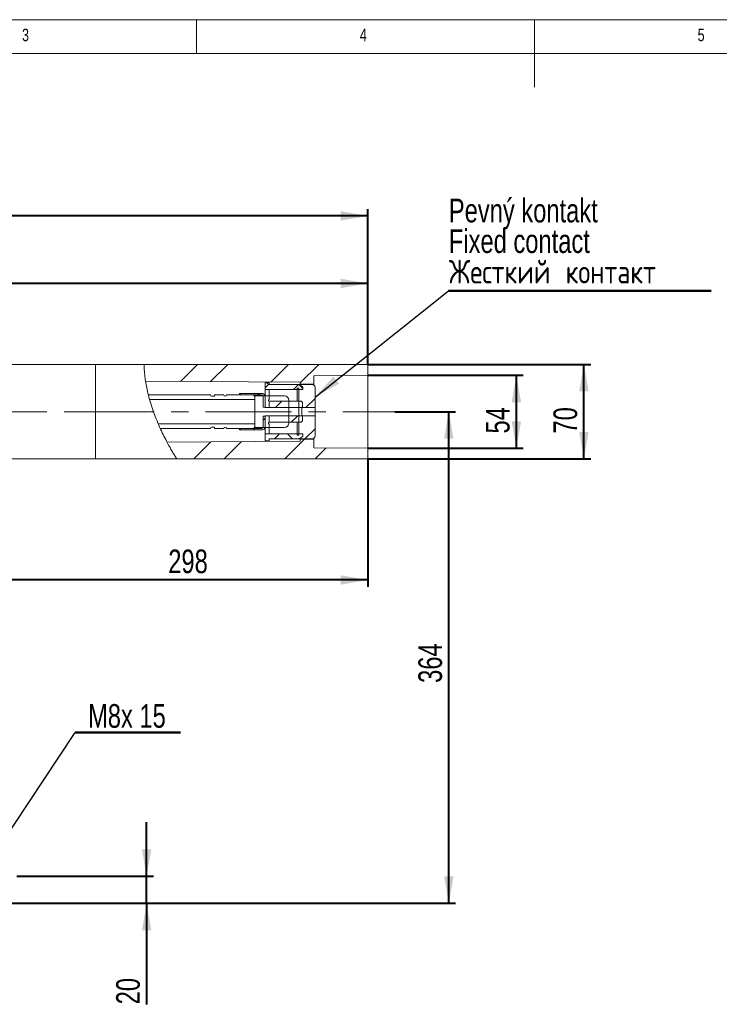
# Model space of a CAD drawing. Header units: millimetres. Extents: x 5 to 583, y 5 to 292.
# Tile 3 of 8: x 134 to 237, y 146 to 292. Entities that reach past the tile are written whole.
import ezdxf

# ---------------------------------------------------------------- set-up
doc = ezdxf.new("R2010")
doc.units = ezdxf.units.MM
doc.linetypes.add('CENTERX2', pattern=[20.32, 12.7, -2.54, 2.54, -2.54])
doc.layers.add('KÓTY_DO_VÝKRESŮ_NA_WEB', color=7, linetype='Continuous', lineweight=40)
doc.styles.add('SLDTEXTSTYLE0', font='TXT', dxfattribs={"width": 0.75})
doc.styles.add('SLDTEXTSTYLE4', font='TXT', dxfattribs={"width": 0.75, "bigfont": 'bigfont'})
doc.dimstyles.new('SLDDIMSTYLE0', dxfattribs={"dimtxt": 3.5, "dimasz": 4, "dimexe": 0, "dimexo": 0.0625, "dimgap": 0.875, "dimtad": 1, "dimdec": 1, "dimlfac": 5, "dimrnd": 1e-09, "dimzin": 12, "dimdsep": 46, "dimtxsty": 'SLDTEXTSTYLE0', "dimsah": 1, "dimcen": 0.09, "dimadec": 0, "dimazin": 3, "dimtfac": 1, "dimtofl": 0, "dimtmove": 0, "dimatfit": 3, "dimfxl": 1, "dimfrac": 2, "dimtolj": 1, "dimtzin": 12, "dimarcsym": 0})
doc.dimstyles.new('SLDDIMSTYLE1', dxfattribs={"dimtxt": 3.5, "dimasz": 4, "dimexe": 0, "dimexo": 0.0625, "dimgap": 0.875, "dimtad": 1, "dimdec": 1, "dimlfac": 5, "dimrnd": 1e-09, "dimzin": 12, "dimdsep": 46, "dimtxsty": 'SLDTEXTSTYLE0', "dimsah": 1, "dimcen": 0.09, "dimadec": 0, "dimazin": 3, "dimtfac": 1, "dimtmove": 0, "dimatfit": 0, "dimfxl": 1, "dimfrac": 2, "dimtolj": 1, "dimtzin": 12, "dimarcsym": 0})
doc.dimstyles.new('SLDDIMSTYLE2', dxfattribs={"dimtxt": 0.18, "dimasz": 4, "dimexe": 0, "dimexo": 0.0625, "dimgap": 0, "dimtad": 0, "dimtih": 1, "dimtoh": 1, "dimdec": 0, "dimrnd": 1e-09, "dimzin": 0, "dimdsep": 46, "dimtxsty": 'Standard', "dimsah": 1, "dimcen": 0.09, "dimadec": 0, "dimazin": 0, "dimtfac": 4, "dimtdec": 0, "dimtofl": 0, "dimtmove": 0, "dimatfit": 3, "dimfxl": 1, "dimfrac": 2, "dimtolj": 1, "dimtzin": 0, "dimarcsym": 0})
pattern_1 = [(135, (0, 0), (-8.98026, -8.98026), []), (135, (-2e-14, 4.49), (-8.98026, -8.98026), []), (135, (-3e-14, 8.98), (-8.98026, -8.98026), []), (135, (-5e-14, 13.47), (-8.98026, -8.98026), [3.175, -1.5875])]

# ---------------------------------------------------------------- blocks, each defined once
blk = doc.blocks.new('_D_3')
at = {"layer": 'KÓTY_DO_VÝKRESŮ_NA_WEB'}
for p, q in [((152.61, 165.14), (152.61, 173.14)), ((133.41, 165.14), (153.61, 165.14)), ((152.61, 161.14), (152.61, 165.14)), ((127.83, 161.14), (153.61, 161.14)), ((152.61, 161.14), (152.61, 146.17))]:
    blk.add_line(p, q, dxfattribs=at)
for points in [[(152.61, 165.14), (153.31, 169.14), (151.91, 169.14)], [(152.61, 161.14), (151.91, 157.14), (153.31, 157.14)]]:
    blk.add_solid(points, dxfattribs=at)
at = {"layer": 'KÓTY_DO_VÝKRESŮ_NA_WEB', "insert": (148.1, 146.17), "char_height": 3.5, "attachment_point": 1, "rotation": 90, "style": 'SLDTEXTSTYLE0'}
blk.add_mtext('20', dxfattribs=at)
blk = doc.blocks.new('_D_4')
at = {"layer": 'KÓTY_DO_VÝKRESŮ_NA_WEB'}
for p, q in [((189.35, 233.94), (198.34, 233.94)), ((197.34, 161.14), (197.34, 233.94)), ((127.23, 161.14), (198.34, 161.14))]:
    blk.add_line(p, q, dxfattribs=at)
for points in [[(197.34, 233.94), (196.64, 229.94), (198.04, 229.94)], [(197.34, 161.14), (198.04, 165.14), (196.64, 165.14)]]:
    blk.add_solid(points, dxfattribs=at)
at = {"layer": 'KÓTY_DO_VÝKRESŮ_NA_WEB', "insert": (192.83, 193.78), "char_height": 3.5, "attachment_point": 1, "rotation": 90, "style": 'SLDTEXTSTYLE0'}
blk.add_mtext('364', dxfattribs=at)
blk = doc.blocks.new('_D_5')
at = {"layer": 'KÓTY_DO_VÝKRESŮ_NA_WEB'}
for p, q in [((185.34, 226.93), (185.34, 208.02)), ((185.34, 209.02), (125.82, 209.02))]:
    blk.add_line(p, q, dxfattribs=at)
for points in [[(125.82, 209.02), (129.82, 208.32), (129.82, 209.72)], [(185.34, 209.02), (181.34, 209.72), (181.34, 208.32)]]:
    blk.add_solid(points, dxfattribs=at)
at = {"layer": 'KÓTY_DO_VÝKRESŮ_NA_WEB', "insert": (155.81, 213.53), "char_height": 3.5, "attachment_point": 1, "style": 'SLDTEXTSTYLE0'}
blk.add_mtext('298', dxfattribs=at)
blk = doc.blocks.new('_D_6')
at = {"layer": 'KÓTY_DO_VÝKRESŮ_NA_WEB'}
for p, q in [((185.35, 239.34), (208.34, 239.34)), ((207.34, 228.54), (207.34, 239.34)), ((185.35, 228.54), (208.34, 228.54))]:
    blk.add_line(p, q, dxfattribs=at)
for points in [[(207.34, 239.34), (206.64, 235.34), (208.04, 235.34)], [(207.34, 228.54), (208.04, 232.54), (206.64, 232.54)]]:
    blk.add_solid(points, dxfattribs=at)
at = {"layer": 'KÓTY_DO_VÝKRESŮ_NA_WEB', "insert": (202.83, 230.71), "char_height": 3.5, "attachment_point": 1, "rotation": 90, "style": 'SLDTEXTSTYLE0'}
blk.add_mtext('54', dxfattribs=at)
blk = doc.blocks.new('_D_7')
at = {"layer": 'KÓTY_DO_VÝKRESŮ_NA_WEB'}
for p, q in [((185.35, 240.94), (218.34, 240.94)), ((217.34, 226.94), (217.34, 240.94)), ((185.35, 226.94), (218.34, 226.94))]:
    blk.add_line(p, q, dxfattribs=at)
for points in [[(217.34, 240.94), (216.64, 236.94), (218.04, 236.94)], [(217.34, 226.94), (218.04, 230.94), (216.64, 230.94)]]:
    blk.add_solid(points, dxfattribs=at)
at = {"layer": 'KÓTY_DO_VÝKRESŮ_NA_WEB', "insert": (212.83, 230.71), "char_height": 3.5, "attachment_point": 1, "rotation": 90, "style": 'SLDTEXTSTYLE0'}
blk.add_mtext('70', dxfattribs=at)
blk = doc.blocks.new('_D_8')
at = {"layer": 'KÓTY_DO_VÝKRESŮ_NA_WEB'}
for p, q in [((59.82, 210.75), (59.82, 253.94)), ((185.34, 240.95), (185.34, 253.94)), ((185.34, 252.94), (59.82, 252.94))]:
    blk.add_line(p, q, dxfattribs=at)
for points in [[(59.82, 252.94), (63.82, 252.24), (63.82, 253.64)], [(185.34, 252.94), (181.34, 253.64), (181.34, 252.24)]]:
    blk.add_solid(points, dxfattribs=at)
at = {"layer": 'KÓTY_DO_VÝKRESŮ_NA_WEB', "insert": (120.05, 257.45), "char_height": 3.5, "attachment_point": 1, "style": 'SLDTEXTSTYLE0'}
blk.add_mtext('628', dxfattribs=at)
blk = doc.blocks.new('_D_9')
at = {"layer": 'KÓTY_DO_VÝKRESŮ_NA_WEB'}
for p, q in [((51.82, 161.95), (51.82, 263.94)), ((185.34, 262.94), (51.82, 262.94)), ((185.34, 240.95), (185.34, 263.94))]:
    blk.add_line(p, q, dxfattribs=at)
for points in [[(51.82, 262.94), (55.82, 262.24), (55.82, 263.64)], [(185.34, 262.94), (181.34, 263.64), (181.34, 262.24)]]:
    blk.add_solid(points, dxfattribs=at)
at = {"layer": 'KÓTY_DO_VÝKRESŮ_NA_WEB', "insert": (114.7, 267.45), "char_height": 3.5, "attachment_point": 1, "style": 'SLDTEXTSTYLE0'}
blk.add_mtext('668', dxfattribs=at)
blk = doc.blocks.new('SW_NOTE_2')
at = {"layer": 'KÓTY_DO_VÝKRESŮ_NA_WEB', "color": 0}
for p, q in [((0, 0), (15.56, 0)), ((15.56, 0), (0, 0)), ((0, 0), (15.56, 0)), ((15.56, 0), (0, 0)), ((0, 0), (15.56, 0)), ((15.56, 0), (0, 0))]:
    blk.add_line(p, q, dxfattribs=at)
at = {"layer": 'KÓTY_DO_VÝKRESŮ_NA_WEB', "color": 0, "insert": (7.64, 4.2), "char_height": 3.5, "attachment_point": 2, "style": 'SLDTEXTSTYLE0'}
blk.add_mtext('M8x 15', dxfattribs=at)
blk = doc.blocks.new('SW_NOTE_3')
at = {"layer": 'KÓTY_DO_VÝKRESŮ_NA_WEB', "color": 0}
for p, q in [((0, 0), (38.9, 0)), ((38.9, 0), (0, 0)), ((0, 0), (38.9, 0)), ((38.9, 0), (0, 0)), ((0, 0), (38.9, 0)), ((38.9, 0), (0, 0))]:
    blk.add_line(p, q, dxfattribs=at)
at = {"layer": 'KÓTY_DO_VÝKRESŮ_NA_WEB', "color": 0, "char_height": 3.5, "attachment_point": 1}
for s, insert, style in [('Pevný kontakt', (0.05, 13.62), 'SLDTEXTSTYLE0'), ('Fixed contact', (0.05, 9.09), 'SLDTEXTSTYLE0'), ('\\M+18447\\M+18475\\M+18483\\M+18484\\M+1847B\\M+18479\\M+1847A \\M+1847B\\M+18480\\M+1847E\\M+18484\\M+18470\\M+1847B\\M+18484', (0.05, 4.57), 'SLDTEXTSTYLE4')]:
    blk.add_mtext(s, dxfattribs=dict(at, insert=insert, style=style))

msp = doc.modelspace()

# ---------------------------------------------------------------- hatches: boundary and pattern name
at = {"linetype": 'Continuous', "lineweight": 0}
h = msp.add_hatch(dxfattribs=at)
h.set_pattern_fill('ANSI32', style=0)
edge = h.paths.add_edge_path(flags=0)
edge.add_line((175.341, 238.301), (175.341, 238.011))
edge.add_line((175.341, 238.011), (177.341, 238.011))
edge.add_line((177.341, 238.011), (177.341, 239.271))
edge.add_line((177.341, 239.271), (185.341, 239.341))
edge.add_line((185.341, 239.341), (185.341, 240.941))
edge.add_line((185.341, 240.941), (152.227, 240.941))
edge.add_spline(control_points=[(152.227, 240.941), (152.245, 240.13), (152.321, 239.301), (152.451, 238.461)], knot_values=[0.3442339, 0.3442339, 0.3442339, 0.3442339, 0.3636081, 0.3636081, 0.3636081, 0.3636081], weights=[1, 1, 1, 1], degree=3, periodic=0)
edge.add_line((152.451, 238.461), (175.341, 238.301))
h = msp.add_hatch(dxfattribs=at)
h.set_pattern_fill('DIN 201 mosaz', angle=90, style=0, pattern_type=2)
h.set_pattern_definition(pattern_1)
edge = h.paths.add_edge_path(flags=0)
edge.add_line((170.141, 238.151), (170.141, 234.551))
edge.add_line((170.141, 234.551), (170.741, 234.551))
edge.add_line((170.741, 234.551), (170.741, 235.501))
edge.add_arc((170.771, 235.628), 0.13, 180, 256.65764, ccw=False)
edge.add_line((170.641, 235.628), (170.641, 235.635))
edge.add_arc((170.771, 235.635), 0.13, 103.34236, 180, ccw=False)
edge.add_line((170.741, 235.761), (170.741, 237.231))
edge.add_line((170.741, 237.231), (174.881, 237.231))
edge.add_line((174.881, 237.231), (174.881, 237.431))
edge.add_line((174.881, 237.431), (175.141, 237.431))
edge.add_line((175.141, 237.431), (175.141, 237.231))
edge.add_line((175.141, 237.231), (175.741, 237.231))
edge.add_line((175.741, 237.231), (175.741, 237.551))
edge.add_line((175.741, 237.551), (175.634, 237.658))
edge.add_arc((174.927, 236.951), 1, 45, 90)
edge.add_line((174.927, 237.951), (170.741, 237.951))
edge.add_line((170.741, 237.951), (170.741, 238.251))
edge.add_line((170.741, 238.251), (170.241, 238.251))
edge.add_line((170.241, 238.251), (170.141, 238.151))
h = msp.add_hatch(dxfattribs=at)
h.set_pattern_fill('ANSI31', style=0)
edge = h.paths.add_edge_path(flags=0)
edge.add_line((170.141, 237.231), (175.141, 237.231))
edge.add_line((175.141, 237.231), (175.141, 234.541))
edge.add_line((175.141, 234.541), (177.541, 234.541))
edge.add_line((177.541, 234.541), (177.541, 237.551))
edge.add_arc((177.141, 237.551), 0.4, 0, 90)
edge.add_line((177.141, 237.951), (170.741, 237.951))
edge.add_line((170.741, 237.951), (170.741, 238.251))
edge.add_line((170.741, 238.251), (170.241, 238.251))
edge.add_line((170.241, 238.251), (170.141, 238.151))
edge.add_line((170.141, 238.151), (170.141, 237.231))
h = msp.add_hatch(dxfattribs=at)
h.set_pattern_fill('AR-CONC', angle=90, style=0)
edge = h.paths.add_edge_path(flags=0)
edge.add_spline(control_points=[(152.862, 236.441), (153.275, 234.787), (153.878, 233.106), (154.635, 231.441)], knot_values=[0.3789962, 0.3789962, 0.3789962, 0.3789962, 0.4165108, 0.4165108, 0.4165108, 0.4165108], weights=[1, 1, 1, 1], degree=3, periodic=0)
edge.add_line((154.635, 231.441), (162.041, 231.441))
edge.add_arc((162.241, 231.441), 0.2, 90, 180, ccw=False)
edge.add_line((162.241, 231.641), (162.641, 231.641))
edge.add_line((162.641, 231.641), (162.641, 231.441))
edge.add_line((162.641, 231.441), (164.041, 231.441))
edge.add_arc((164.241, 231.441), 0.2, 0, 180, ccw=False)
edge.add_line((164.441, 231.441), (168.241, 231.441))
edge.add_arc((168.241, 231.841), 0.4, 270, 360)
edge.add_line((168.641, 231.841), (168.641, 236.041))
edge.add_arc((168.241, 236.041), 0.4, 0, 90)
edge.add_line((168.241, 236.441), (164.441, 236.441))
edge.add_arc((164.241, 236.441), 0.2, 180, 360, ccw=False)
edge.add_line((164.041, 236.441), (162.641, 236.441))
edge.add_line((162.641, 236.441), (162.641, 236.241))
edge.add_line((162.641, 236.241), (162.241, 236.241))
edge.add_arc((162.241, 236.441), 0.2, 180, 270, ccw=False)
edge.add_line((162.041, 236.441), (152.862, 236.441))
h = msp.add_hatch(dxfattribs=at)
h.set_pattern_fill('AR-CONC', style=0)
edge = h.paths.add_edge_path(flags=0)
edge.add_line((168.641, 232.121), (168.641, 231.611))
edge.add_line((168.641, 231.611), (173.041, 231.611))
edge.add_arc((173.041, 232.211), 0.6, 270, 360)
edge.add_line((173.641, 232.211), (173.641, 235.671))
edge.add_arc((173.041, 235.671), 0.6, 0, 90)
edge.add_line((173.041, 236.271), (168.641, 236.271))
edge.add_line((168.641, 236.271), (168.641, 235.761))
edge.add_line((168.641, 235.761), (153.042, 235.761))
edge.add_spline(control_points=[(153.042, 235.761), (153.38, 234.553), (153.815, 233.335), (154.335, 232.121)], knot_values=[0.3841253, 0.3841253, 0.3841253, 0.3841253, 0.4114093, 0.4114093, 0.4114093, 0.4114093], weights=[1, 1, 1, 1], degree=3, periodic=0)
edge.add_line((154.335, 232.121), (168.641, 232.121))
h = msp.add_hatch(dxfattribs=at)
h.set_pattern_fill('ANSI31', style=0)
edge = h.paths.add_edge_path(flags=0)
edge.add_arc((169.741, 236.231), 0.4, 0, 90)
edge.add_line((169.741, 236.631), (166.341, 236.631))
edge.add_line((166.341, 236.631), (166.531, 236.441))
edge.add_line((166.531, 236.441), (169.641, 236.441))
edge.add_line((169.641, 236.441), (169.841, 236.241))
edge.add_line((169.841, 236.241), (169.841, 234.591))
edge.add_line((169.841, 234.591), (170.141, 234.591))
edge.add_line((170.141, 234.591), (170.141, 236.231))
h = msp.add_hatch(dxfattribs=at)
h.set_pattern_fill('ANSI31', style=0)
h.paths.add_polyline_path([(175.681, 235.301), (175.481, 235.501), (170.741, 235.501), (170.741, 234.541), (175.581, 234.541), (175.681, 234.641)], flags=0)
h = msp.add_hatch(dxfattribs=at)
h.set_pattern_fill('ANSI31', style=0)
edge = h.paths.add_edge_path(flags=0)
edge.add_line((175.141, 233.341), (175.141, 230.651))
edge.add_line((175.141, 230.651), (170.141, 230.651))
edge.add_line((170.141, 230.651), (170.141, 229.731))
edge.add_line((170.141, 229.731), (170.241, 229.631))
edge.add_line((170.241, 229.631), (170.741, 229.631))
edge.add_line((170.741, 229.631), (170.741, 229.931))
edge.add_line((170.741, 229.931), (177.141, 229.931))
edge.add_arc((177.141, 230.331), 0.4, 270, 360)
edge.add_line((177.541, 230.331), (177.541, 233.341))
edge.add_line((177.541, 233.341), (175.141, 233.341))
h = msp.add_hatch(dxfattribs=at)
h.set_pattern_fill('DIN 201 mosaz', angle=90, style=0, pattern_type=2)
h.set_pattern_definition(pattern_1)
edge = h.paths.add_edge_path(flags=0)
edge.add_line((170.141, 233.331), (170.141, 229.731))
edge.add_line((170.141, 229.731), (170.241, 229.631))
edge.add_line((170.241, 229.631), (170.741, 229.631))
edge.add_line((170.741, 229.631), (170.741, 229.931))
edge.add_line((170.741, 229.931), (174.927, 229.931))
edge.add_arc((174.927, 230.931), 1, 270, 315)
edge.add_line((175.634, 230.224), (175.741, 230.331))
edge.add_line((175.741, 230.331), (175.741, 230.651))
edge.add_line((175.741, 230.651), (175.141, 230.651))
edge.add_line((175.141, 230.651), (175.141, 230.451))
edge.add_line((175.141, 230.451), (174.881, 230.451))
edge.add_line((174.881, 230.451), (174.881, 230.651))
edge.add_line((174.881, 230.651), (170.741, 230.651))
edge.add_line((170.741, 230.651), (170.741, 232.121))
edge.add_arc((170.771, 232.248), 0.13, 180, 256.65764, ccw=False)
edge.add_line((170.641, 232.248), (170.641, 232.255))
edge.add_arc((170.771, 232.255), 0.13, 103.34236, 180, ccw=False)
edge.add_line((170.741, 232.381), (170.741, 233.331))
edge.add_line((170.741, 233.331), (170.141, 233.331))
h = msp.add_hatch(dxfattribs=at)
h.set_pattern_fill('ANSI31', style=0)
h.paths.add_polyline_path([(175.481, 232.381), (175.681, 232.581), (175.681, 233.241), (175.581, 233.341), (170.741, 233.341), (170.741, 232.381)], flags=0)
h = msp.add_hatch(dxfattribs=at)
h.set_pattern_fill('ANSI31', style=0)
edge = h.paths.add_edge_path(flags=0)
edge.add_arc((169.741, 231.651), 0.4, 270, 360)
edge.add_line((170.141, 231.651), (170.141, 233.291))
edge.add_line((170.141, 233.291), (169.841, 233.291))
edge.add_line((169.841, 233.291), (169.841, 231.641))
edge.add_line((169.841, 231.641), (169.641, 231.441))
edge.add_line((169.641, 231.441), (166.531, 231.441))
edge.add_line((166.531, 231.441), (166.341, 231.251))
edge.add_line((166.341, 231.251), (169.741, 231.251))
h = msp.add_hatch(dxfattribs=at)
h.set_pattern_fill('ANSI32', style=0)
edge = h.paths.add_edge_path(flags=0)
edge.add_spline(control_points=[(155.621, 229.443), (156.07, 228.599), (156.556, 227.763), (157.075, 226.941)], knot_values=[0.4315933, 0.4315933, 0.4315933, 0.4315933, 0.4508381, 0.4508381, 0.4508381, 0.4508381], weights=[1, 1, 1, 1], degree=3, periodic=0)
edge.add_line((157.075, 226.941), (185.341, 226.941))
edge.add_line((185.341, 226.941), (185.341, 228.541))
edge.add_line((185.341, 228.541), (177.341, 228.611))
edge.add_line((177.341, 228.611), (177.341, 229.871))
edge.add_line((177.341, 229.871), (175.341, 229.871))
edge.add_line((175.341, 229.871), (175.341, 229.581))
edge.add_line((175.341, 229.581), (155.621, 229.443))

# ---------------------------------------------------------------- linework, layer by layer
at = {"color": 7, "linetype": 'Continuous', "lineweight": 0}
for p, q in [((415, 292), (5, 292)), ((160, 287), (160, 292)), ((210, 292), (210, 282)), ((410, 287), (10, 287))]:
    msp.add_line(p, q, dxfattribs=at)
at = {"color": 7, "linetype": 'Continuous', "lineweight": 15}
for p, q in [((145.021, 240.941), (79.96, 240.941)), ((152.227, 240.941), (145.021, 240.941)), ((145.021, 226.941), (145.021, 240.941)), ((152.227, 240.941), (185.341, 240.941)), ((185.341, 240.941), (185.341, 239.341)), ((185.341, 239.341), (177.341, 239.271)), ((177.341, 239.271), (177.341, 238.011)), ((185.341, 239.341), (185.341, 228.541)), ((175.341, 238.301), (152.451, 238.461)), ((170.241, 238.251), (170.141, 238.151)), ((170.141, 238.151), (170.141, 237.231)), ((170.141, 238.151), (170.141, 234.551)), ((170.741, 238.251), (170.241, 238.251)), ((170.741, 237.951), (170.741, 238.251)), ((177.141, 237.951), (170.741, 237.951)), ((174.927, 237.951), (170.741, 237.951)), ((175.341, 238.011), (175.341, 238.301)), ((177.341, 238.011), (175.341, 238.011)), ((175.341, 238.011), (175.341, 237.951)), ((177.341, 238.011), (177.341, 237.898)), ((152.862, 236.441), (162.041, 236.441)), ((162.641, 236.241), (162.241, 236.241)), ((162.641, 236.441), (162.641, 236.241)), ((162.641, 236.441), (164.041, 236.441)), ((164.441, 236.441), (168.241, 236.441)), ((166.341, 236.631), (169.741, 236.631)), ((166.341, 236.631), (166.341, 236.441)), ((166.341, 236.631), (166.531, 236.441)), ((166.531, 236.441), (169.641, 236.441)), ((168.641, 235.761), (168.641, 236.271)), ((173.041, 236.271), (168.641, 236.271)), ((169.641, 236.271), (169.641, 236.441)), ((169.841, 236.241), (169.641, 236.441)), ((169.841, 236.241), (169.841, 234.591)), ((170.141, 237.231), (175.141, 237.231)), ((170.741, 237.231), (174.881, 237.231)), ((170.741, 235.761), (170.741, 237.231)), ((174.881, 237.431), (175.141, 237.431)), ((174.881, 237.231), (174.881, 237.431)), ((174.881, 235.501), (174.881, 237.231)), ((175.141, 237.431), (175.141, 237.231)), ((175.141, 237.231), (175.141, 234.541)), ((175.141, 237.231), (175.741, 237.231)), ((175.741, 237.551), (175.634, 237.658)), ((175.741, 237.231), (175.741, 237.551)), ((177.541, 234.541), (177.541, 237.551)), ((153.042, 235.761), (168.641, 235.761)), ((168.641, 236.041), (168.641, 231.841)), ((170.141, 236.231), (170.141, 234.591)), ((170.641, 235.628), (170.641, 235.635)), ((170.741, 235.501), (175.481, 235.501)), ((170.741, 234.541), (170.741, 235.501)), ((170.741, 234.551), (170.741, 235.501)), ((173.641, 235.671), (173.641, 232.211)), ((175.681, 235.301), (175.481, 235.501)), ((175.681, 234.641), (175.681, 235.301)), ((170.141, 234.591), (169.841, 234.591)), ((170.741, 234.551), (170.141, 234.551)), ((170.141, 233.331), (170.741, 233.331)), ((170.141, 233.331), (170.141, 229.731)), ((175.581, 234.541), (170.741, 234.541)), ((170.741, 233.341), (175.581, 233.341)), ((170.741, 232.381), (170.741, 233.341)), ((170.741, 232.381), (170.741, 233.331)), ((177.541, 234.541), (175.141, 234.541)), ((175.141, 234.541), (175.141, 233.341)), ((175.141, 233.341), (177.541, 233.341)), ((175.141, 233.341), (175.141, 230.651)), ((175.581, 234.541), (175.681, 234.641)), ((175.581, 233.341), (175.581, 234.541)), ((175.681, 233.241), (175.581, 233.341)), ((177.541, 234.541), (177.541, 233.341)), ((177.541, 230.331), (177.541, 233.341)), ((168.641, 232.121), (154.335, 232.121)), ((168.641, 231.611), (168.641, 232.121)), ((169.841, 233.291), (170.141, 233.291)), ((169.841, 233.291), (169.841, 231.641)), ((170.141, 233.291), (170.141, 231.651)), ((170.641, 232.248), (170.641, 232.255)), ((175.481, 232.381), (170.741, 232.381)), ((170.741, 230.651), (170.741, 232.121)), ((174.881, 230.651), (174.881, 232.381)), ((175.481, 232.381), (175.681, 232.581)), ((175.681, 232.581), (175.681, 233.241)), ((162.041, 231.441), (154.635, 231.441)), ((162.241, 231.641), (162.641, 231.641)), ((162.641, 231.641), (162.641, 231.441)), ((164.041, 231.441), (162.641, 231.441)), ((168.241, 231.441), (164.441, 231.441)), ((166.341, 231.441), (166.341, 231.251)), ((166.531, 231.441), (166.341, 231.251)), ((169.741, 231.251), (166.341, 231.251)), ((169.641, 231.441), (166.531, 231.441)), ((168.592, 231.65), (168.641, 231.65)), ((168.641, 231.611), (173.041, 231.611)), ((169.641, 231.441), (169.841, 231.641)), ((169.641, 231.441), (169.641, 231.611)), ((175.141, 230.651), (170.141, 230.651)), ((170.141, 230.651), (170.141, 229.731)), ((174.881, 230.651), (170.741, 230.651)), ((174.881, 230.451), (174.881, 230.651)), ((175.141, 230.451), (174.881, 230.451)), ((175.741, 230.651), (175.141, 230.651)), ((175.141, 230.651), (175.141, 230.451)), ((175.741, 230.331), (175.741, 230.651)), ((155.621, 229.443), (175.341, 229.581)), ((170.141, 229.731), (170.241, 229.631)), ((170.241, 229.631), (170.741, 229.631)), ((170.741, 229.931), (177.141, 229.931)), ((170.741, 229.631), (170.741, 229.931)), ((170.741, 229.931), (174.927, 229.931)), ((175.341, 229.931), (175.341, 229.871)), ((175.341, 229.581), (175.341, 229.871)), ((175.341, 229.871), (177.341, 229.871)), ((175.634, 230.224), (175.741, 230.331)), ((177.341, 229.985), (177.341, 229.871)), ((177.341, 229.871), (177.341, 228.611)), ((177.341, 228.611), (185.341, 228.541)), ((185.341, 228.541), (185.341, 226.941)), ((108.821, 226.941), (145.021, 226.941)), ((145.021, 226.941), (157.075, 226.941)), ((185.341, 226.941), (157.075, 226.941))]:
    msp.add_line(p, q, dxfattribs=at)
for centre, radius, start, end in [((174.927, 236.951), 1, 45, 90), ((177.141, 237.551), 0.4, 0, 90), ((162.241, 236.441), 0.2, 180, 270), ((164.241, 236.441), 0.2, 180, 0), ((168.241, 236.041), 0.4, 0, 90), ((169.741, 236.231), 0.4, 360, 90), ((173.041, 235.671), 0.6, 0, 90), ((170.771, 235.635), 0.13, 103.34236, 180), ((170.771, 235.628), 0.13, 180, 256.65764), ((170.771, 232.255), 0.13, 103.34236, 180), ((170.771, 232.248), 0.13, 180, 256.65764), ((173.041, 232.211), 0.6, 270, 0), ((162.241, 231.441), 0.2, 90, 180), ((164.241, 231.441), 0.2, 0, 180), ((168.241, 231.841), 0.4, 270, 0), ((169.741, 231.651), 0.4, 270, 0), ((174.927, 230.931), 1, 270, 315), ((177.141, 230.331), 0.4, 270, 0)]:
    msp.add_arc(centre, radius, start, end, dxfattribs=at)
msp.add_open_spline([(157.075, 226.941), (157.066, 226.956), (157.046, 226.987), (156.893, 227.231), (156.66, 227.611), (156.352, 228.128), (155.978, 228.781), (155.539, 229.588), (155.051, 230.545), (154.528, 231.657), (154.007, 232.887), (153.529, 234.171), (153.115, 235.466), (152.797, 236.665), (152.563, 237.766), (152.409, 238.702), (152.313, 239.499), (152.261, 240.128), (152.237, 240.593), (152.228, 240.887), (152.228, 240.923), (152.227, 240.941)], degree=3, knots=[0, 0, 0, 0, 0.0458967, 0.0932526, 0.1391215, 0.1861586, 0.2354705, 0.2858845, 0.3421682, 0.399868, 0.460085, 0.5221753, 0.5799938, 0.6398347, 0.6924193, 0.7467039, 0.7966174, 0.8479659, 0.8981576, 0.94976, 1, 1, 1, 1], dxfattribs=at)
at = {"layer": 'KÓTY_DO_VÝKRESŮ_NA_WEB', "linetype": 'CENTERX2', "lineweight": 0}
for p, q in [((104.821, 233.941), (149.021, 233.941)), ((141.021, 233.941), (189.341, 233.941))]:
    msp.add_line(p, q, dxfattribs=at)

# ---------------------------------------------------------------- block references
at = {"layer": 'KÓTY_DO_VÝKRESŮ_NA_WEB'}
for name, p in [('SW_NOTE_3', (197.294, 251.86)), ('SW_NOTE_2', (142.052, 186.433))]:
    msp.add_blockref(name, p, dxfattribs=at)

# ---------------------------------------------------------------- texts
at = {"color": 7, "linetype": 'Continuous', "lineweight": 0, "char_height": 1.852, "attachment_point": 1, "style": 'SLDTEXTSTYLE0'}
for s, insert in [('3', (134.167, 290.668)), ('4', (184.167, 290.668)), ('5', (234.167, 290.668))]:
    msp.add_mtext(s, dxfattribs=dict(at, insert=insert))

# ---------------------------------------------------------------- dimensions: what is measured, and where the dimension line sits
at = {"layer": 'KÓTY_DO_VÝKRESŮ_NA_WEB'}
for base, p1, p2, text, picture, middle in [((51.821, 262.941), (185.341, 240.941), (51.821, 161.941), '668', '_D_9', (118.581, 262.941)), ((59.821, 252.941), (185.341, 240.941), (59.821, 210.741), '628', '_D_8', (123.934, 252.941)), ((125.821, 209.018), (185.341, 226.941), (125.821, 207.741), '298', '_D_5', (159.687, 209.018))]:
    dim = msp.add_linear_dim(base=base, p1=p1, p2=p2, text=text, dimstyle='SLDDIMSTYLE0', dxfattribs=at)
    dim.commit()
    dim.dimension.update_dxf_attribs({"geometry": picture, "text_midpoint": middle, "dimtype": 160})
for base, p1, p2, dimstyle, picture, middle in [((217.341, 240.941), (185.341, 226.941), (185.341, 240.941), 'SLDDIMSTYLE0', '_D_7', (217.341, 233.3)), ((207.341, 239.341), (185.341, 228.541), (185.341, 239.341), 'SLDDIMSTYLE0', '_D_6', (207.341, 233.3)), ((197.341, 233.941), (127.221, 161.141), (189.341, 233.941), 'SLDDIMSTYLE0', '_D_4', (197.341, 197.658)), ((152.61, 165.141), (127.821, 161.141), (133.405, 165.141), 'SLDDIMSTYLE1', '_D_3', (152.61, 148.761))]:
    dim = msp.add_linear_dim(base=base, p1=p1, p2=p2, angle=90, dimstyle=dimstyle, dxfattribs=at)
    dim.commit()
    dim.dimension.update_dxf_attribs({"geometry": picture, "text_midpoint": middle, "dimtype": 160})

# ---------------------------------------------------------------- leaders
for points in [[(177.541, 236.118), (197.294, 251.86)], [(128.92, 166.642), (142.052, 186.433)]]:
    msp.add_leader(points, dimstyle='SLDDIMSTYLE2', dxfattribs=at)

doc.saveas('drawing.dxf')
